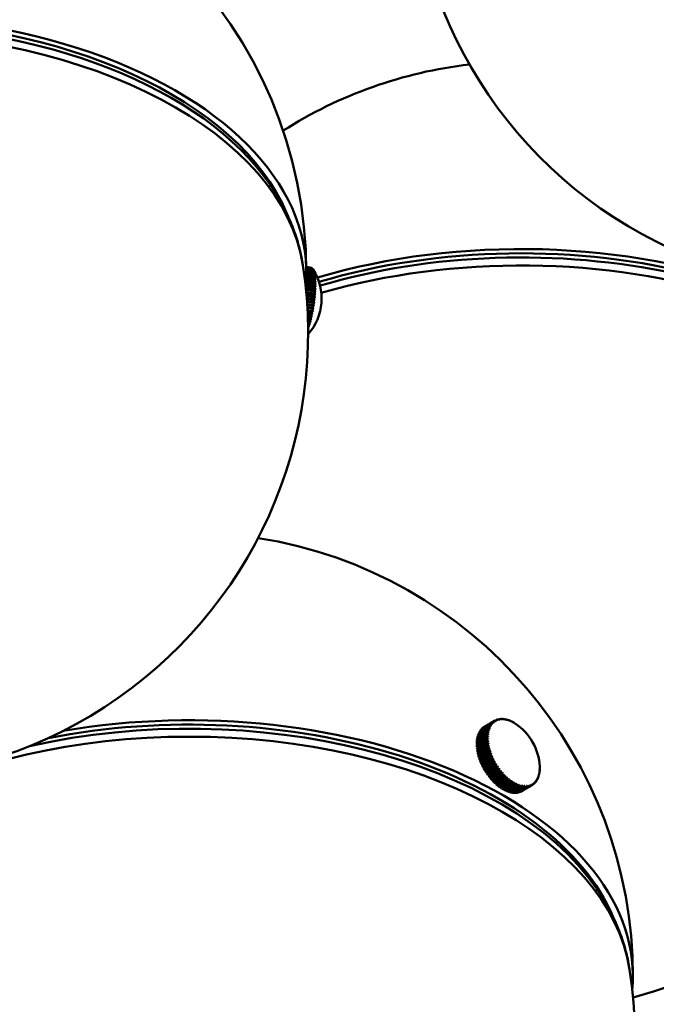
# Model space of a CAD drawing. Header units: millimetres. Extents: x 849 to 4035, y 828 to 3843.
# Tile 101 of 105: x 3826 to 3911, y 1469 to 1602. Entities that reach past the tile are written whole.
import ezdxf

# ---------------------------------------------------------------- set-up
doc = ezdxf.new("R2010")
doc.units = ezdxf.units.MM
doc.header["$LTSCALE"] = 15
doc.layers.add('Widoczne (ISO)', color=7, linetype='Continuous', lineweight=50)
doc.layers.add('Widoczne wąskie (ISO)', color=7, linetype='Continuous', lineweight=50)

msp = doc.modelspace()

# ---------------------------------------------------------------- linework, layer by layer
at = {"layer": 'Widoczne (ISO)'}
for p, q in [((3857.06, 1582.67), (3859.23, 1579.51)), ((3860.36, 1577.73), (3860.36, 1577.94)), ((3864.77, 1568.29), (3864.1, 1568.4)), ((3864.1, 1568.39), (3864.83, 1568.27)), ((3864.85, 1568.26), (3864.1, 1568.38)), ((3864.1, 1568.35), (3864.91, 1568.22)), ((3864.92, 1568.2), (3864.1, 1568.33)), ((3864.1, 1568.27), (3864.98, 1568.14)), ((3864.99, 1568.11), (3864.1, 1568.25)), ((3864.1, 1568.17), (3865.04, 1568.03)), ((3865.06, 1567.99), (3864.1, 1568.14)), ((3864.1, 1568.04), (3865.1, 1567.89)), ((3865.11, 1567.85), (3864.1, 1568)), ((3864.11, 1567.88), (3865.15, 1567.72)), ((3865.1, 1567.94), (3865.1, 1567.93)), ((3864.08, 1566.68), (3865.29, 1566.5)), ((3864.08, 1566.62), (3865.34, 1566.42)), ((3865.29, 1566.42), (3864.08, 1566.61)), ((3864.09, 1566.97), (3865.28, 1566.79)), ((3865.28, 1566.71), (3864.09, 1566.9)), ((3864.1, 1567.47), (3865.23, 1567.3)), ((3865.24, 1567.24), (3864.1, 1567.42)), ((3864.1, 1567.23), (3865.26, 1567.06)), ((3865.26, 1566.99), (3864.1, 1567.17)), ((3865.16, 1567.67), (3864.11, 1567.83)), ((3864.11, 1567.69), (3865.19, 1567.52)), ((3865.2, 1567.47), (3864.11, 1567.64)), ((3865.15, 1567.8), (3865.15, 1567.79)), ((3865.19, 1567.62), (3865.2, 1567.62)), ((3865.2, 1567.64), (3865.2, 1567.62)), ((3865.2, 1567.62), (3865.2, 1567.61)), ((3865.23, 1567.43), (3865.24, 1567.43)), ((3865.25, 1567.44), (3865.24, 1567.43)), ((3865.24, 1567.43), (3865.25, 1567.4)), ((3865.25, 1567.21), (3865.28, 1567.21)), ((3865.27, 1566.98), (3865.31, 1566.97)), ((3865.28, 1567.23), (3865.28, 1567.21)), ((3865.28, 1567.21), (3865.28, 1567.18)), ((3865.28, 1566.71), (3865.33, 1566.71)), ((3865.31, 1566.98), (3865.31, 1566.97)), ((3865.31, 1566.97), (3865.31, 1566.93)), ((3865.33, 1566.72), (3865.33, 1566.71)), ((3865.33, 1566.71), (3865.33, 1566.65)), ((3864.03, 1566), (3865.34, 1565.8)), ((3865.29, 1565.78), (3864.03, 1565.97)), ((3864.03, 1565.71), (3865.28, 1565.52)), ((3864.04, 1566.06), (3865.29, 1565.86)), ((3864.04, 1565.67), (3865.33, 1565.47)), ((3865.28, 1565.43), (3864.04, 1565.62)), ((3864.06, 1566.38), (3865.3, 1566.19)), ((3864.06, 1566.32), (3865.34, 1566.12)), ((3865.3, 1566.11), (3864.06, 1566.3)), ((3864.07, 1565.35), (3865.26, 1565.16)), ((3864.08, 1565.31), (3865.31, 1565.12)), ((3865.26, 1565.07), (3864.08, 1565.25)), ((3865.33, 1565.47), (3865.33, 1565.39)), ((3865.34, 1565.47), (3865.33, 1565.47)), ((3865.34, 1566.43), (3865.34, 1566.42)), ((3865.34, 1566.42), (3865.34, 1566.36)), ((3865.35, 1566.13), (3865.34, 1566.12)), ((3865.34, 1566.12), (3865.34, 1566.05)), ((3865.35, 1565.81), (3865.34, 1565.8)), ((3865.34, 1565.8), (3865.34, 1565.73)), ((3864.11, 1564.97), (3865.24, 1564.8)), ((3864.11, 1564.94), (3865.29, 1564.76)), ((3865.23, 1564.7), (3864.12, 1564.87)), ((3864.14, 1564.59), (3865.2, 1564.42)), ((3864.14, 1564.56), (3865.25, 1564.39)), ((3865.19, 1564.33), (3864.15, 1564.49)), ((3864.17, 1564.19), (3865.16, 1564.04)), ((3864.17, 1564.18), (3865.21, 1564.02)), ((3865.15, 1563.94), (3864.18, 1564.09)), ((3865.21, 1564.02), (3865.2, 1563.92)), ((3865.22, 1564.02), (3865.21, 1564.02)), ((3865.25, 1564.39), (3865.24, 1564.3)), ((3865.26, 1564.39), (3865.25, 1564.39)), ((3865.29, 1564.76), (3865.28, 1564.67)), ((3865.29, 1564.76), (3865.29, 1564.76)), ((3865.32, 1565.12), (3865.31, 1565.12)), ((3865.31, 1565.12), (3865.31, 1565.03)), ((3864.2, 1563.79), (3865.11, 1563.65)), ((3864.2, 1563.79), (3865.16, 1563.64)), ((3865.1, 1563.55), (3864.21, 1563.69)), ((3864.23, 1563.39), (3865.06, 1563.27)), ((3864.23, 1563.39), (3865.11, 1563.26)), ((3865.04, 1563.17), (3864.24, 1563.29)), ((3864.25, 1562.99), (3864.99, 1562.88)), ((3865.03, 1562.78), (3864.26, 1562.9)), ((3864.98, 1562.78), (3864.26, 1562.89)), ((3864.28, 1562.59), (3864.93, 1562.49)), ((3865.05, 1562.88), (3865.03, 1562.78)), ((3865.04, 1562.78), (3865.03, 1562.78)), ((3865.11, 1563.26), (3865.1, 1563.16)), ((3865.11, 1563.26), (3865.11, 1563.26)), ((3865.16, 1563.64), (3865.15, 1563.54)), ((3865.17, 1563.64), (3865.16, 1563.64)), ((3864.96, 1562.4), (3864.28, 1562.51)), ((3864.91, 1562.4), (3864.28, 1562.49)), ((3864.3, 1562.2), (3864.85, 1562.11)), ((3864.89, 1562.03), (3864.3, 1562.12)), ((3864.83, 1562.02), (3864.3, 1562.1)), ((3864.31, 1561.81), (3864.77, 1561.74)), ((3864.81, 1561.67), (3864.31, 1561.75)), ((3864.75, 1561.65), (3864.32, 1561.72)), ((3864.32, 1561.44), (3864.69, 1561.38)), ((3864.73, 1561.32), (3864.33, 1561.38)), ((3864.67, 1561.29), (3864.33, 1561.34)), ((3864.75, 1561.4), (3864.73, 1561.32)), ((3864.73, 1561.31), (3864.73, 1561.32)), ((3864.83, 1561.76), (3864.81, 1561.67)), ((3864.81, 1561.66), (3864.81, 1561.67)), ((3864.91, 1562.12), (3864.89, 1562.03)), ((3864.89, 1562.03), (3864.89, 1562.03)), ((3864.98, 1562.5), (3864.96, 1562.4)), ((3864.97, 1562.4), (3864.96, 1562.4)), ((3864.34, 1561.07), (3864.6, 1561.03)), ((3864.64, 1560.98), (3864.34, 1561.03)), ((3864.58, 1560.94), (3864.34, 1560.98)), ((3864.34, 1560.72), (3864.51, 1560.7)), ((3864.55, 1560.66), (3864.34, 1560.69)), ((3864.49, 1560.61), (3864.35, 1560.63)), ((3864.35, 1560.39), (3864.42, 1560.38)), ((3864.46, 1560.35), (3864.35, 1560.36)), ((3864.39, 1560.3), (3864.35, 1560.3)), ((3864.36, 1560.06), (3864.35, 1560.06)), ((3864.38, 1560.12), (3864.36, 1560.06)), ((3864.36, 1560.05), (3864.36, 1560.06)), ((3864.48, 1560.41), (3864.46, 1560.35)), ((3864.46, 1560.34), (3864.46, 1560.35)), ((3864.57, 1560.73), (3864.55, 1560.66)), ((3864.55, 1560.65), (3864.55, 1560.66)), ((3864.66, 1561.06), (3864.64, 1560.98)), ((3864.64, 1560.97), (3864.64, 1560.98)), ((3889.08, 1506.95), (3887.66, 1506.13)), ((3887.7, 1506.18), (3889.12, 1506.99)), ((3889.24, 1507.11), (3887.82, 1506.3)), ((3887.87, 1506.33), (3889.28, 1507.15)), ((3889.42, 1507.25), (3888, 1506.44)), ((3888.05, 1506.47), (3889.47, 1507.28)), ((3889.52, 1507.32), (3888.1, 1506.5)), ((3889.18, 1506.91), (3889.18, 1506.92)), ((3889.62, 1507.36), (3889.67, 1507.39)), ((3889.84, 1507.45), (3889.88, 1507.47)), ((3890.07, 1507.5), (3890.11, 1507.52)), ((3890.32, 1507.53), (3890.35, 1507.55)), ((3890.57, 1507.53), (3890.6, 1507.54)), ((3890.83, 1507.5), (3890.86, 1507.51)), ((3891.1, 1507.44), (3891.12, 1507.45)), ((3891.38, 1507.36), (3891.39, 1507.36)), ((3891.66, 1507.24), (3891.67, 1507.25)), ((3891.94, 1507.11), (3891.94, 1507.11)), ((3892.22, 1506.94), (3892.22, 1506.94)), ((3888.55, 1505.78), (3887.14, 1504.96)), ((3887.15, 1505.03), (3888.56, 1505.85)), ((3888.61, 1506.05), (3887.2, 1505.24)), ((3887.22, 1505.3), (3888.63, 1506.12)), ((3888.7, 1506.31), (3887.29, 1505.49)), ((3887.31, 1505.55), (3888.72, 1506.37)), ((3888.81, 1506.54), (3887.39, 1505.73)), ((3887.42, 1505.78), (3888.84, 1506.6)), ((3887.44, 1505.76), (3887.42, 1505.78)), ((3888.93, 1506.76), (3887.52, 1505.94)), ((3887.55, 1505.99), (3888.97, 1506.81)), ((3887.57, 1505.97), (3887.55, 1505.99)), ((3887.71, 1506.16), (3887.7, 1506.18)), ((3887.87, 1506.33), (3887.87, 1506.33)), ((3888.05, 1506.47), (3888.05, 1506.47)), ((3888.6, 1505.77), (3888.67, 1505.82)), ((3888.67, 1506.04), (3888.74, 1506.08)), ((3888.77, 1506.29), (3888.82, 1506.32)), ((3888.89, 1506.52), (3888.93, 1506.54)), ((3889.02, 1506.73), (3889.05, 1506.74)), ((3887.07, 1504.44), (3888.49, 1505.26)), ((3888.49, 1505.18), (3887.07, 1504.36)), ((3887.07, 1504.12), (3888.48, 1504.94)), ((3888.49, 1504.86), (3887.07, 1504.04)), ((3887.14, 1504.4), (3887.07, 1504.44)), ((3888.51, 1505.49), (3887.09, 1504.67)), ((3887.09, 1503.79), (3888.5, 1504.61)), ((3888.51, 1504.53), (3887.09, 1503.71)), ((3887.1, 1504.75), (3888.52, 1505.56)), ((3887.16, 1504.71), (3887.1, 1504.75)), ((3887.12, 1503.46), (3888.54, 1504.27)), ((3887.14, 1504.09), (3888.6, 1504.93)), ((3887.2, 1505), (3887.15, 1505.03)), ((3887.16, 1503.76), (3888.61, 1504.6)), ((3887.19, 1503.43), (3888.65, 1504.27)), ((3887.26, 1505.27), (3887.22, 1505.3)), ((3887.34, 1505.52), (3887.31, 1505.55)), ((3888.5, 1505.18), (3888.6, 1505.24)), ((3888.54, 1505.48), (3888.63, 1505.53)), ((3887.14, 1504.09), (3887.07, 1504.12)), ((3887.16, 1503.76), (3887.09, 1503.79)), ((3887.19, 1503.43), (3887.12, 1503.46)), ((3888.55, 1504.18), (3887.14, 1503.37)), ((3887.14, 1504.08), (3887.14, 1504.09)), ((3887.16, 1503.75), (3887.16, 1503.76)), ((3887.18, 1503.11), (3888.6, 1503.92)), ((3887.25, 1503.09), (3887.18, 1503.11)), ((3887.2, 1503.4), (3887.19, 1503.43)), ((3888.62, 1503.83), (3887.2, 1503.02)), ((3887.25, 1503.09), (3888.71, 1503.93)), ((3887.26, 1503.05), (3887.25, 1503.09)), ((3887.27, 1502.75), (3888.68, 1503.57)), ((3888.7, 1503.48), (3887.29, 1502.66)), ((3887.33, 1502.74), (3888.79, 1503.59)), ((3887.37, 1502.4), (3888.78, 1503.21)), ((3888.81, 1503.12), (3887.4, 1502.31)), ((3887.43, 1502.39), (3888.89, 1503.24)), ((3887.33, 1502.74), (3887.27, 1502.75)), ((3887.34, 1502.7), (3887.33, 1502.74)), ((3887.43, 1502.39), (3887.37, 1502.4)), ((3887.45, 1502.34), (3887.43, 1502.39)), ((3887.49, 1502.04), (3888.9, 1502.86)), ((3887.55, 1502.04), (3887.49, 1502.04)), ((3888.94, 1502.76), (3887.52, 1501.95)), ((3887.55, 1502.04), (3889.01, 1502.89)), ((3887.57, 1501.98), (3887.55, 1502.04)), ((3887.63, 1501.68), (3889.04, 1502.5)), ((3887.69, 1501.69), (3887.63, 1501.68)), ((3889.08, 1502.41), (3887.67, 1501.59)), ((3887.69, 1501.69), (3889.15, 1502.53)), ((3887.72, 1501.62), (3887.69, 1501.69)), ((3887.79, 1501.33), (3889.2, 1502.14)), ((3889.25, 1502.05), (3887.83, 1501.24)), ((3887.84, 1501.34), (3889.3, 1502.19)), ((3887.96, 1500.98), (3889.38, 1501.79)), ((3889.43, 1501.71), (3888.01, 1500.89)), ((3888.02, 1501), (3889.48, 1501.85)), ((3887.84, 1501.34), (3887.79, 1501.33)), ((3887.88, 1501.27), (3887.84, 1501.34)), ((3888.02, 1501), (3887.96, 1500.98)), ((3888.06, 1500.92), (3888.02, 1501)), ((3888.16, 1500.64), (3889.57, 1501.45)), ((3889.62, 1501.37), (3888.21, 1500.55)), ((3888.26, 1500.58), (3888.21, 1500.66)), ((3888.21, 1500.55), (3888.26, 1500.58)), ((3889.72, 1501.42), (3888.26, 1500.58)), ((3888.36, 1500.3), (3889.78, 1501.12)), ((3888.46, 1500.26), (3888.41, 1500.33)), ((3889.83, 1501.04), (3888.42, 1500.22)), ((3889.92, 1501.1), (3888.46, 1500.26)), ((3888.59, 1499.98), (3890, 1500.8)), ((3890.06, 1500.72), (3888.64, 1499.9)), ((3890.14, 1500.79), (3888.68, 1499.95)), ((3888.82, 1499.67), (3890.23, 1500.49)), ((3890.3, 1500.41), (3888.88, 1499.6)), ((3890.38, 1500.49), (3888.92, 1499.65)), ((3895.53, 1500.48), (3895.52, 1500.48)), ((3895.55, 1501.11), (3895.55, 1501.11)), ((3895.55, 1500.79), (3895.55, 1500.79)), ((3888.42, 1500.22), (3888.46, 1500.26)), ((3888.68, 1499.95), (3888.64, 1500.01)), ((3888.64, 1499.9), (3888.68, 1499.95)), ((3888.92, 1499.65), (3888.87, 1499.7)), ((3888.88, 1499.6), (3888.92, 1499.65)), ((3889.07, 1499.38), (3890.48, 1500.2)), ((3889.16, 1499.37), (3889.12, 1499.41)), ((3890.54, 1500.13), (3889.13, 1499.31)), ((3889.13, 1499.31), (3889.16, 1499.37)), ((3890.62, 1500.21), (3889.16, 1499.37)), ((3889.32, 1499.11), (3890.73, 1499.92)), ((3889.41, 1499.1), (3889.37, 1499.14)), ((3890.8, 1499.86), (3889.39, 1499.04)), ((3889.39, 1499.04), (3889.41, 1499.1)), ((3890.87, 1499.94), (3889.41, 1499.1)), ((3889.58, 1498.85), (3891, 1499.67)), ((3891.06, 1499.61), (3889.65, 1498.79)), ((3891.13, 1499.7), (3889.67, 1498.86)), ((3889.85, 1498.62), (3891.27, 1499.43)), ((3891.33, 1499.38), (3889.92, 1498.56)), ((3891.39, 1499.47), (3889.93, 1498.63)), ((3890.12, 1498.4), (3891.54, 1499.22)), ((3891.61, 1499.17), (3890.19, 1498.35)), ((3891.66, 1499.27), (3890.2, 1498.43)), ((3890.4, 1498.21), (3891.81, 1499.03)), ((3891.93, 1499.09), (3890.47, 1498.25)), ((3891.89, 1498.98), (3890.47, 1498.17)), ((3894.96, 1499.02), (3894.92, 1499)), ((3895.11, 1499.21), (3895.07, 1499.19)), ((3895.23, 1499.43), (3895.2, 1499.41)), ((3895.34, 1499.66), (3895.31, 1499.65)), ((3895.42, 1499.92), (3895.4, 1499.91)), ((3895.49, 1500.19), (3895.47, 1500.18)), ((3889.67, 1498.86), (3889.64, 1498.88)), ((3889.65, 1498.79), (3889.67, 1498.86)), ((3889.93, 1498.63), (3889.91, 1498.65)), ((3889.92, 1498.56), (3889.93, 1498.63)), ((3890.2, 1498.43), (3890.19, 1498.44)), ((3890.19, 1498.35), (3890.2, 1498.43)), ((3890.47, 1498.17), (3890.47, 1498.25)), ((3890.47, 1498.25), (3890.47, 1498.25)), ((3890.68, 1498.04), (3892.09, 1498.86)), ((3892.16, 1498.82), (3890.75, 1498.01)), ((3890.75, 1498.01), (3890.75, 1498.08)), ((3890.96, 1497.9), (3892.37, 1498.72)), ((3891.03, 1497.87), (3891.02, 1497.94)), ((3892.44, 1498.69), (3891.03, 1497.87)), ((3891.23, 1497.79), (3892.64, 1498.61)), ((3891.3, 1497.76), (3891.29, 1497.82)), ((3892.71, 1498.58), (3891.3, 1497.76)), ((3891.5, 1497.7), (3892.92, 1498.52)), ((3891.57, 1497.68), (3891.56, 1497.74)), ((3892.98, 1498.5), (3891.57, 1497.68)), ((3891.77, 1497.64), (3893.18, 1498.46)), ((3891.83, 1497.63), (3891.82, 1497.67)), ((3893.25, 1498.45), (3891.83, 1497.63)), ((3892.03, 1497.61), (3893.44, 1498.43)), ((3892.09, 1497.61), (3892.08, 1497.64)), ((3893.5, 1498.42), (3892.09, 1497.61)), ((3892.2, 1498.93), (3892.1, 1498.87)), ((3892.27, 1497.61), (3893.69, 1498.42)), ((3892.34, 1497.61), (3892.33, 1497.64)), ((3893.75, 1498.43), (3892.34, 1497.61)), ((3892.47, 1498.8), (3892.38, 1498.74)), ((3892.51, 1497.63), (3893.93, 1498.45)), ((3893.99, 1498.46), (3892.57, 1497.64)), ((3892.57, 1497.64), (3892.57, 1497.66)), ((3892.74, 1498.69), (3892.66, 1498.65)), ((3892.74, 1497.68), (3894.16, 1498.5)), ((3892.8, 1497.7), (3892.79, 1497.71)), ((3894.21, 1498.52), (3892.8, 1497.7)), ((3893, 1498.61), (3892.94, 1498.57)), ((3892.96, 1497.76), (3894.37, 1498.58)), ((3894.42, 1498.6), (3893.01, 1497.79)), ((3893.01, 1497.79), (3893.01, 1497.79)), ((3894.52, 1498.66), (3893.1, 1497.84)), ((3893.26, 1498.56), (3893.2, 1498.53)), ((3893.5, 1498.53), (3893.46, 1498.51)), ((3893.74, 1498.53), (3893.71, 1498.51)), ((3893.96, 1498.55), (3893.95, 1498.55)), ((3894.62, 1498.72), (3894.57, 1498.69)), ((3894.8, 1498.86), (3894.76, 1498.83)), ((3901.05, 1487.87), (3903.22, 1484.7)), ((3904.35, 1482.93), (3904.35, 1483.13))]:
    msp.add_line(p, q, dxfattribs=at)
for centre, radius, start, end in [((3938.18, 1625.42), 60, 171.2634, 8.7366), ((3804.36, 1567.68), 59.75, 0, 180), ((3893.03, 1536.31), 59.75, 96.6795, 122.4347), ((3804.36, 1559.52), 60, 171.2634, 8.7366), ((3858.93, 1564.14), 7.25, 318.44, 32.4645), ((3893.03, 1528.15), 60, 284.5601, 8.7366), ((3848.35, 1472.88), 59.75, 0, 81.0758), ((3888.31, 1500.84), 7.25, 2.4843, 57.2149), ((3848.35, 1464.71), 60, 171.2634, 8.7366)]:
    msp.add_arc(centre, radius, start, end, dxfattribs=at)
for centre, major_axis, ratio, start_param, end_param in [((3804.36, 1567.68), (59.75, 0), 0.57735, 6.229931, 9.478033), ((3804.36, 1567.68), (-58.75, 0), 0.57735, 3.3797, 6.045078), ((3893.03, 1536.31), (59.75, 0), 0.57735, 6.229931, 8.33079), ((3893.03, 1536.31), (58.75, 0), 0.57735, 0.238108, 2.052227), ((3864, 1563.35), (0.76, 4.94), 0.211325, 6.219442, 6.277982), ((3858.92, 1564.14), (-3.41, -6.4), 0.974759, 2.658804, 2.66021), ((3864, 1563.35), (0.76, 4.94), 0.211325, 6.140902, 6.199442), ((3858.92, 1564.15), (5.11, 5.15), 0.966105, 6.082269, 6.085188), ((3864, 1563.35), (0.76, 4.94), 0.211325, 6.062362, 6.120902), ((3858.92, 1564.15), (6.07, 3.97), 0.951493, 6.280955, 6.287018), ((3858.94, 1564.13), (6.07, 3.97), 0.951493, 6.271481, 6.287018), ((3864, 1563.35), (0.76, 4.94), 0.211325, 5.983823, 6.042362), ((3864.08, 1563.34), (0.75, 4.86), 0.211325, 6.042195, 6.052469), ((3858.92, 1564.15), (6.59, 3.03), 0.931016, 0.127942, 0.143479), ((3858.94, 1564.12), (6.59, 3.03), 0.931016, 0.127942, 0.143479), ((3864, 1563.35), (0.76, 4.94), 0.211325, 5.905283, 5.963822), ((3864.08, 1563.34), (0.75, 4.86), 0.211325, 5.963655, 5.98399), ((3858.92, 1564.16), (6.87, 2.31), 0.904798, 0.226173, 0.24171), ((3858.94, 1564.12), (6.87, 2.31), 0.904798, 0.226173, 0.24171), ((3864, 1563.35), (0.76, 4.94), 0.211325, 5.826743, 5.885282), ((3864.08, 1563.34), (0.75, 4.86), 0.211325, 5.885115, 5.90545), ((3858.92, 1564.16), (7.04, 1.75), 0.873002, 0.297305, 0.312842), ((3858.94, 1564.11), (7.04, 1.75), 0.873002, 0.297305, 0.312842), ((3864, 1563.35), (0.76, 4.94), 0.211325, 5.748203, 5.806743), ((3858.93, 1564.17), (7.13, 1.31), 0.835824, 0.35032, 0.365857), ((3864.08, 1563.34), (-0.75, -4.86), 0.211325, 2.664983, 2.685317), ((3858.94, 1564.11), (7.13, 1.31), 0.835824, 0.35032, 0.365857), ((3864, 1563.35), (0.76, 4.94), 0.211325, 5.669663, 5.728203), ((3858.93, 1564.17), (7.19, 0.96), 0.793493, 0.390821, 0.406359), ((3858.93, 1564.11), (7.19, 0.96), 0.793493, 0.390821, 0.406359), ((3864, 1563.35), (0.76, 4.94), 0.211325, 5.591124, 5.649663), ((3864.08, 1563.34), (-0.75, -4.86), 0.211325, 2.586443, 2.606778), ((3858.93, 1564.17), (7.22, 0.66), 0.746269, 0.422386, 0.437923), ((3858.93, 1564.11), (-7.22, -0.66), 0.746269, 3.563979, 3.579516), ((3864, 1563.35), (0.76, 4.94), 0.211325, 5.512584, 5.571123), ((3864.08, 1563.34), (-0.75, -4.86), 0.211325, 2.507903, 2.528238), ((3858.93, 1564.17), (7.24, 0.41), 0.694444, 0.447364, 0.462901), ((3858.93, 1564.1), (-7.24, -0.41), 0.694444, 3.588957, 3.604494), ((3864, 1563.35), (0.76, 4.94), 0.211325, 5.434044, 5.492583), ((3864.08, 1563.34), (-0.75, -4.86), 0.211325, 2.429363, 2.449698), ((3864.08, 1563.34), (-0.75, -4.86), 0.211325, 2.350824, 2.371158), ((3864, 1563.35), (0.76, 4.94), 0.211325, 5.119885, 5.178424), ((3864, 1563.35), (0.76, 4.94), 0.211325, 5.198424, 5.256964), ((3858.93, 1564.18), (7.24, -0.33), 0.44791, 0.506832, 0.522369), ((3858.93, 1564.09), (-7.24, 0.33), 0.44791, 3.648425, 3.663962), ((3858.93, 1564.18), (7.25, 0.19), 0.638338, 0.467345, 0.482882), ((3858.93, 1564.1), (-7.25, -0.19), 0.638338, 3.608937, 3.624474), ((3864, 1563.35), (0.76, 4.94), 0.211325, 5.355504, 5.414044), ((3864, 1563.35), (0.76, 4.94), 0.211325, 5.276964, 5.335504), ((3858.93, 1564.18), (7.25, -0.17), 0.51469, 0.496406, 0.511943), ((3858.93, 1564.1), (-7.25, 0.17), 0.51469, 3.637998, 3.653535), ((3858.93, 1564.18), (7.25, 0), 0.578297, 0.483431, 0.498968), ((3858.93, 1564.1), (-7.25, 0), 0.578297, 3.625024, 3.640561), ((3864.08, 1563.34), (-0.75, -4.86), 0.211325, 2.036664, 2.056999), ((3864.08, 1563.34), (-0.75, -4.86), 0.211325, 2.272284, 2.292618), ((3864.08, 1563.34), (-0.75, -4.86), 0.211325, 2.115204, 2.135539), ((3864.08, 1563.34), (-0.75, -4.86), 0.211325, 2.193744, 2.214079), ((3864, 1563.35), (0.76, 4.94), 0.211325, 4.805725, 4.864265), ((3858.92, 1564.09), (-7.2, 0.86), 0.15753, 3.671378, 3.686916), ((3864, 1563.35), (0.76, 4.94), 0.211325, 4.884265, 4.942805), ((3858.94, 1564.19), (7.2, -0.86), 0.15753, 0.529786, 0.545323), ((3858.93, 1564.09), (-7.21, 0.74), 0.232729, 3.668005, 3.683542), ((3864, 1563.35), (0.76, 4.94), 0.211325, 4.962805, 5.021345), ((3858.94, 1564.19), (7.21, -0.74), 0.232729, 0.526412, 0.541949), ((3864.08, 1563.34), (-0.75, -4.86), 0.211325, 1.722505, 1.74284), ((3858.93, 1564.09), (-7.22, 0.61), 0.306493, 3.663168, 3.678705), ((3864, 1563.35), (0.76, 4.94), 0.211325, 5.041345, 5.099884), ((3858.93, 1564.19), (7.22, -0.61), 0.306493, 0.521576, 0.537113), ((3864.08, 1563.34), (-0.75, -4.86), 0.211325, 1.801045, 1.821379), ((3858.93, 1564.18), (7.23, -0.47), 0.378368, 0.515122, 0.530659), ((3858.93, 1564.09), (-7.23, 0.47), 0.378368, 3.656714, 3.672252), ((3864.08, 1563.34), (-0.75, -4.86), 0.211325, 1.879585, 1.899919), ((3864.08, 1563.34), (-0.75, -4.86), 0.211325, 1.958125, 1.978459), ((3864, 1563.35), (0.76, 4.94), 0.211325, 4.570106, 4.628645), ((3858.92, 1564.09), (-7.15, 1.22), 0.072013, 2.594098, 2.609635), ((3864, 1563.35), (0.76, 4.94), 0.211325, 4.648646, 4.707185), ((3858.94, 1564.19), (7.15, -1.22), 0.072013, 5.735691, 5.751228), ((3858.92, 1564.09), (-7.17, 1.1), 0.004688, 3.674111, 3.689648), ((3864.08, 1563.34), (-0.75, -4.86), 0.211325, 1.486886, 1.50722), ((3864, 1563.35), (0.76, 4.94), 0.211325, 4.727186, 4.785725), ((3858.94, 1564.19), (7.17, -1.1), 0.004688, 0.532518, 0.548055), ((3858.92, 1564.09), (-7.18, 0.98), 0.08136, 3.673394, 3.688931), ((3864.08, 1563.34), (-0.75, -4.86), 0.211325, 1.565426, 1.58576), ((3858.94, 1564.19), (7.18, -0.98), 0.08136, 0.531801, 0.547338), ((3864.08, 1563.34), (-0.75, -4.86), 0.211325, 1.643965, 1.6643), ((3864, 1563.35), (0.76, 4.94), 0.211325, 4.255947, 4.314486), ((3858.92, 1564.09), (-7.04, 1.72), 0.369705, 2.610052, 2.625589), ((3864, 1563.35), (0.76, 4.94), 0.211325, 4.334487, 4.393026), ((3858.94, 1564.18), (7.04, -1.72), 0.369705, 5.751645, 5.767182), ((3864.08, 1563.34), (-0.75, -4.86), 0.211325, 1.172726, 1.193061), ((3858.92, 1564.09), (-7.07, 1.59), 0.297576, 2.603806, 2.619343), ((3864, 1563.35), (0.76, 4.94), 0.211325, 4.413026, 4.471566), ((3858.94, 1564.18), (7.07, -1.59), 0.297576, 5.745399, 5.760936), ((3864.08, 1563.34), (-0.75, -4.86), 0.211325, 1.251266, 1.271601), ((3858.92, 1564.09), (-7.1, 1.46), 0.223612, 2.599156, 2.614693), ((3864, 1563.35), (0.76, 4.94), 0.211325, 4.491566, 4.550106), ((3858.94, 1564.19), (7.1, -1.46), 0.223612, 5.740748, 5.756285), ((3864.08, 1563.34), (-0.75, -4.86), 0.211325, 1.329806, 1.350141), ((3858.92, 1564.09), (-7.12, 1.34), 0.148269, 2.595952, 2.611489), ((3858.94, 1564.19), (7.12, -1.34), 0.148269, 5.737545, 5.753082), ((3864.08, 1563.34), (-0.75, -4.86), 0.211325, 1.408346, 1.42868), ((3864, 1563.35), (0.76, 4.94), 0.211325, 4.047722, 4.078867), ((3858.94, 1564.18), (6.86, -2.35), 0.631209, 5.805965, 5.813685), ((3858.92, 1564.1), (-6.86, 2.35), 0.631209, 2.670141, 2.672093), ((3864.08, 1563.34), (-0.75, -4.86), 0.211325, 0.858567, 0.878902), ((3858.92, 1564.1), (-6.92, 2.17), 0.570711, 2.640886, 2.656423), ((3864, 1563.35), (0.76, 4.94), 0.211325, 4.098867, 4.157407), ((3858.94, 1564.18), (6.92, -2.17), 0.570711, 5.782479, 5.798016), ((3864.08, 1563.34), (-0.75, -4.86), 0.211325, 0.937107, 0.957441), ((3858.92, 1564.1), (-6.97, 2.01), 0.506695, 2.628249, 2.643786), ((3864, 1563.35), (0.76, 4.94), 0.211325, 4.177407, 4.235946), ((3858.94, 1564.18), (6.97, -2.01), 0.506695, 5.769842, 5.785379), ((3864.08, 1563.34), (-0.75, -4.86), 0.211325, 1.015647, 1.035981), ((3858.92, 1564.09), (-7.01, 1.86), 0.439555, 2.618103, 2.63364), ((3858.94, 1564.18), (7.01, -1.86), 0.439555, 5.759696, 5.775233), ((3864.08, 1563.34), (-0.75, -4.86), 0.211325, 1.094187, 1.114521), ((3848.35, 1472.88), (59.75, 0), 0.57735, 6.229931, 8.141814), ((3848.35, 1472.88), (58.75, 0), 0.57735, 0.238108, 1.900105), ((3892.02, 1502.99), (-2.5, 4.33), 0.57735, 0.197919, 0.256458), ((3888.29, 1500.82), (-5.41, 4.83), 0.802122, 5.199546, 5.215083), ((3892.02, 1502.99), (-2.5, 4.33), 0.57735, 0.119379, 0.177918), ((3888.33, 1500.86), (5.41, -4.83), 0.802122, 2.057953, 2.07349), ((3892.07, 1503.02), (-2.46, 4.26), 0.57735, 0.177751, 0.198086), ((3888.28, 1500.82), (-4.73, 5.49), 0.811617, 5.304672, 5.32021), ((3892.02, 1502.99), (-2.5, 4.33), 0.57735, 0.040839, 0.099378), ((3888.33, 1500.86), (4.73, -5.49), 0.811617, 2.16308, 2.178617), ((3892.07, 1503.02), (-2.46, 4.26), 0.57735, 0.099211, 0.119546), ((3888.28, 1500.83), (-3.95, 6.08), 0.816108, 5.414262, 5.429799), ((3892.02, 1502.99), (-2.5, 4.33), 0.57735, 6.245484, 6.304024), ((3888.33, 1500.86), (3.95, -6.08), 0.816108, 2.272669, 2.288206), ((3892.07, 1503.02), (-2.46, 4.26), 0.57735, 0.020671, 0.041006), ((3888.28, 1500.83), (-3.1, 6.56), 0.815568, 5.525172, 5.540709), ((3892.02, 1502.99), (-2.5, 4.33), 0.57735, 6.166945, 6.225484), ((3888.33, 1500.85), (3.1, -6.56), 0.815568, 2.383579, 2.399116), ((3892.07, 1503.02), (-2.46, 4.26), 0.57735, 6.225317, 6.245651), ((3888.28, 1500.83), (-2.19, 6.91), 0.809999, 5.634051, 5.649588), ((3892.02, 1502.99), (-2.5, 4.33), 0.57735, 6.088405, 6.146944), ((3888.33, 1500.85), (2.19, -6.91), 0.809999, 2.492458, 2.507995), ((3892.07, 1503.02), (-2.46, 4.26), 0.57735, 6.146777, 6.167112), ((3888.28, 1500.84), (-1.29, 7.13), 0.799436, 5.737867, 5.753404), ((3892.02, 1502.99), (-2.5, 4.33), 0.57735, 6.009865, 6.068404), ((3888.34, 1500.85), (1.29, -7.13), 0.799436, 2.596274, 2.611811), ((3892.07, 1503.02), (-2.46, 4.26), 0.57735, 6.068237, 6.088572), ((3888.28, 1500.84), (-0.41, 7.24), 0.783945, 5.834319, 5.849857), ((3888.34, 1500.84), (0.41, -7.24), 0.783945, 2.692727, 2.708264), ((3892.02, 1502.99), (-2.5, 4.33), 0.57735, 5.931325, 5.989865), ((3892.07, 1503.02), (-2.46, 4.26), 0.57735, 5.989698, 6.010032), ((3888.27, 1500.84), (0.41, 7.24), 0.76362, 5.922009, 5.937546), ((3888.34, 1500.84), (0.41, 7.24), 0.76362, 5.922009, 5.937546), ((3892.02, 1502.99), (-2.5, 4.33), 0.57735, 5.852785, 5.911325), ((3892.07, 1503.02), (-2.46, 4.26), 0.57735, 5.911158, 5.931492), ((3888.27, 1500.85), (1.16, 7.16), 0.738587, 6.000375, 6.015912), ((3888.34, 1500.84), (1.16, 7.16), 0.738587, 6.000375, 6.015912), ((3892.02, 1502.99), (2.5, -4.33), 0.57735, 2.632653, 2.691192), ((3892.07, 1503.02), (-2.46, 4.26), 0.57735, 5.832618, 5.852952), ((3888.27, 1500.85), (1.84, 7.01), 0.709001, 6.0695, 6.085037), ((3888.34, 1500.83), (1.84, 7.01), 0.709001, 6.0695, 6.085037), ((3892.02, 1502.99), (2.5, -4.33), 0.57735, 2.554113, 2.612652), ((3892.07, 1503.02), (-2.46, 4.26), 0.57735, 5.754078, 5.774413), ((3888.27, 1500.85), (2.44, 6.83), 0.675043, 6.12988, 6.145417), ((3888.34, 1500.83), (2.44, 6.83), 0.675043, 6.12988, 6.145417), ((3892.02, 1502.99), (2.5, -4.33), 0.57735, 2.475573, 2.534113), ((3892.07, 1503.02), (-2.46, 4.26), 0.57735, 5.675538, 5.695873), ((3888.27, 1500.86), (2.98, 6.61), 0.636924, 6.182229, 6.197766), ((3892.07, 1503.02), (-2.46, 4.26), 0.57735, 5.596998, 5.617333), ((3888.34, 1500.83), (2.98, 6.61), 0.636924, 6.182229, 6.197766), ((3892.02, 1502.99), (2.5, -4.33), 0.57735, 2.397033, 2.455573), ((3888.27, 1500.86), (3.45, 6.37), 0.594878, 6.227335, 6.242873), ((3892.07, 1503.02), (-2.46, 4.26), 0.57735, 5.518459, 5.538793), ((3888.34, 1500.82), (3.45, 6.37), 0.594878, 6.227335, 6.242873), ((3892.02, 1502.99), (2.5, -4.33), 0.57735, 2.318494, 2.377033), ((3888.27, 1500.86), (3.88, 6.13), 0.549164, 6.265977, 6.281514), ((3892.07, 1503.02), (-2.46, 4.26), 0.57735, 5.439919, 5.460253), ((3888.34, 1500.82), (3.88, 6.13), 0.549164, 6.265977, 6.281514), ((3890.6, 1502.17), (-2.5, 4.33), 0.57735, 0.354998, 0.413538), ((3890.6, 1502.17), (-2.5, 4.33), 0.57735, 0.276458, 0.334998), ((3890.6, 1502.17), (-2.5, 4.33), 0.57735, 0.197919, 0.256458), ((3890.6, 1502.17), (-2.5, 4.33), 0.57735, 0.119379, 0.177918), ((3890.6, 1502.17), (-2.5, 4.33), 0.57735, 0.040839, 0.099378), ((3890.6, 1502.17), (-2.5, 4.33), 0.57735, 0, 0.020839), ((3892.02, 1502.99), (-2.5, 4.33), 0.57735, 0.590618, 0.649157), ((3888.3, 1500.81), (-7.11, 1.43), 0.682692, 4.798059, 4.813596), ((3892.02, 1502.99), (-2.5, 4.33), 0.57735, 0.512078, 0.570617), ((3888.31, 1500.88), (7.11, -1.43), 0.682692, 1.656466, 1.672004), ((3888.3, 1500.81), (-6.95, 2.05), 0.715728, 4.860261, 4.875799), ((3892.02, 1502.99), (-2.5, 4.33), 0.57735, 0.433538, 0.492077), ((3888.32, 1500.88), (6.95, -2.05), 0.715728, 1.718669, 1.734206), ((3892.07, 1503.02), (2.46, -4.26), 0.57735, 3.712043, 3.732377), ((3888.29, 1500.81), (-6.72, 2.72), 0.744351, 4.931339, 4.946877), ((3892.02, 1502.99), (-2.5, 4.33), 0.57735, 0.354998, 0.413538), ((3888.32, 1500.87), (6.72, -2.72), 0.744351, 1.789747, 1.805284), ((3892.07, 1503.02), (2.46, -4.26), 0.57735, 3.633503, 3.653838), ((3888.29, 1500.81), (-6.4, 3.41), 0.768385, 5.011719, 5.027256), ((3892.07, 1503.02), (2.46, -4.26), 0.57735, 3.554963, 3.575298), ((3892.02, 1502.99), (-2.5, 4.33), 0.57735, 0.276458, 0.334998), ((3888.32, 1500.87), (6.4, -3.41), 0.768385, 1.870126, 1.885663), ((3892.07, 1503.02), (-2.46, 4.26), 0.57735, 0.334831, 0.355165), ((3888.29, 1500.82), (-5.96, 4.13), 0.787682, 5.101363, 5.1169), ((3888.32, 1500.87), (5.96, -4.13), 0.787682, 1.95977, 1.975308), ((3892.07, 1503.02), (-2.46, 4.26), 0.57735, 0.256291, 0.276625), ((3890.6, 1502.17), (-2.5, 4.33), 0.57735, 0.669157, 0.727697), ((3890.6, 1502.17), (-2.5, 4.33), 0.57735, 0.747697, 0.806237), ((3890.6, 1502.17), (-2.5, 4.33), 0.57735, 0.590618, 0.649157), ((3890.6, 1502.17), (-2.5, 4.33), 0.57735, 0.512078, 0.570617), ((3890.6, 1502.17), (-2.5, 4.33), 0.57735, 0.433538, 0.492077), ((3892.02, 1502.99), (-2.5, 4.33), 0.57735, 0.747697, 0.806237), ((3888.31, 1500.88), (7.25, 0.19), 0.559274, 1.515898, 1.531435), ((3892.02, 1502.99), (-2.5, 4.33), 0.57735, 0.669157, 0.727697), ((3888.31, 1500.88), (7.24, -0.31), 0.604223, 1.555865, 1.571402), ((3888.3, 1500.8), (-7.24, 0.31), 0.604223, 4.697457, 4.712994), ((3888.31, 1500.8), (-7.25, -0.19), 0.559274, 4.65749, 4.673028), ((3892.02, 1502.99), (-2.5, 4.33), 0.57735, 0.826237, 0.884777), ((3888.3, 1500.88), (7.22, 0.65), 0.510876, 1.481827, 1.497364), ((3888.3, 1500.8), (-7.2, 0.85), 0.645448, 4.744052, 4.759589), ((3888.31, 1500.8), (-7.22, -0.65), 0.510876, 4.623419, 4.638957), ((3892.02, 1502.99), (-2.5, 4.33), 0.57735, 0.904777, 0.963316), ((3888.31, 1500.88), (7.2, -0.85), 0.645448, 1.602459, 1.617996), ((3888.3, 1500.89), (7.17, 1.08), 0.459329, 1.453001, 1.468538), ((3892.07, 1503.02), (2.46, -4.26), 0.57735, 3.869122, 3.889457), ((3892.07, 1503.02), (2.46, -4.26), 0.57735, 3.947662, 3.967997), ((3892.07, 1503.02), (2.46, -4.26), 0.57735, 4.026202, 4.046537), ((3892.07, 1503.02), (2.46, -4.26), 0.57735, 3.790583, 3.810917), ((3892.07, 1503.02), (2.46, -4.26), 0.57735, 4.104742, 4.125076), ((3890.6, 1502.17), (-2.5, 4.33), 0.57735, 0.826237, 0.884777), ((3890.6, 1502.17), (-2.5, 4.33), 0.57735, 0.904777, 0.963316), ((3890.6, 1502.17), (-2.5, 4.33), 0.57735, 0.983317, 1.041856), ((3890.6, 1502.17), (-2.5, 4.33), 0.57735, 1.061856, 1.120396), ((3888.31, 1500.8), (-7.17, -1.08), 0.459329, 4.594594, 4.610131), ((3892.02, 1502.99), (-2.5, 4.33), 0.57735, 0.983317, 1.041856), ((3888.3, 1500.89), (7.1, 1.48), 0.40495, 1.428859, 1.444397), ((3888.32, 1500.8), (-7.1, -1.48), 0.40495, 4.570452, 4.585989), ((3892.02, 1502.99), (-2.5, 4.33), 0.57735, 1.061856, 1.120396), ((3888.29, 1500.89), (7.01, 1.85), 0.348074, 1.40893, 1.424467), ((3888.32, 1500.8), (-7.01, -1.85), 0.348074, 4.550523, 4.56606), ((3892.02, 1502.99), (-2.5, 4.33), 0.57735, 1.140396, 1.198936), ((3892.07, 1503.02), (2.46, -4.26), 0.57735, 4.183282, 4.203616), ((3888.29, 1500.89), (6.91, 2.2), 0.289052, 1.392825, 1.408362), ((3892.07, 1503.02), (2.46, -4.26), 0.57735, 4.261822, 4.282156), ((3888.32, 1500.8), (-6.91, -2.2), 0.289052, 4.534418, 4.549955), ((3892.02, 1502.99), (-2.5, 4.33), 0.57735, 1.218936, 1.277476), ((3892.07, 1503.02), (2.46, -4.26), 0.57735, 4.340361, 4.360696), ((3890.6, 1502.17), (-2.5, 4.33), 0.57735, 1.140396, 1.198936), ((3890.6, 1502.17), (-2.5, 4.33), 0.57735, 1.218936, 1.277476), ((3890.6, 1502.17), (-2.5, 4.33), 0.57735, 1.297476, 1.356015), ((3888.29, 1500.89), (6.79, 2.53), 0.228248, 1.380235, 1.395772), ((3888.32, 1500.8), (-6.79, -2.53), 0.228248, 4.521827, 4.537365), ((3892.02, 1502.99), (-2.5, 4.33), 0.57735, 1.297476, 1.356015), ((3892.07, 1503.02), (2.46, -4.26), 0.57735, 4.418901, 4.439236), ((3888.29, 1500.89), (6.67, 2.85), 0.166037, 1.370919, 1.386456), ((3888.33, 1500.8), (-6.67, -2.85), 0.166037, 4.512511, 4.528049), ((3892.02, 1502.99), (-2.5, 4.33), 0.57735, 1.376016, 1.434555), ((3892.07, 1503.02), (2.46, -4.26), 0.57735, 4.497441, 4.517776), ((3888.28, 1500.89), (6.53, 3.16), 0.102802, 1.364702, 1.380239), ((3888.33, 1500.8), (-6.53, -3.16), 0.102802, 4.506294, 4.521831), ((3892.02, 1502.99), (-2.5, 4.33), 0.57735, 1.454556, 1.513095), ((3892.07, 1503.02), (2.46, -4.26), 0.57735, 4.575981, 4.596315), ((3888.28, 1500.89), (6.38, 3.45), 0.038933, 1.361467, 1.377004), ((3888.33, 1500.8), (-6.38, -3.45), 0.038933, 4.50306, 4.518597), ((3892.02, 1502.99), (-2.5, 4.33), 0.57735, 1.533095, 1.591635), ((3892.07, 1503.02), (2.46, -4.26), 0.57735, 4.654521, 4.674855), ((3890.6, 1502.17), (-2.5, 4.33), 0.57735, 1.376016, 1.434555), ((3890.6, 1502.17), (-2.5, 4.33), 0.57735, 1.454556, 1.513095), ((3890.6, 1502.17), (-2.5, 4.33), 0.57735, 1.533095, 1.591635), ((3890.6, 1502.17), (-2.5, 4.33), 0.57735, 1.611635, 1.670175), ((3888.28, 1500.88), (6.21, 3.74), 0.025176, 4.906494, 4.922031), ((3888.33, 1500.8), (-6.21, -3.74), 0.025176, 1.764901, 1.780438), ((3892.02, 1502.99), (-2.5, 4.33), 0.57735, 1.611635, 1.670175), ((3892.07, 1503.02), (2.46, -4.26), 0.57735, 4.73306, 4.753395), ((3888.28, 1500.88), (6.04, 4.01), 0.089129, 4.90389, 4.919427), ((3888.33, 1500.8), (-6.04, -4.01), 0.089129, 1.762297, 1.777834), ((3892.02, 1502.99), (-2.5, 4.33), 0.57735, 1.690175, 1.748715), ((3892.07, 1503.02), (2.46, -4.26), 0.57735, 4.8116, 4.831935), ((3888.28, 1500.88), (5.85, 4.29), 0.152533, 4.89832, 4.913858), ((3888.34, 1500.8), (-5.85, -4.29), 0.152533, 1.756728, 1.772265), ((3892.02, 1502.99), (-2.5, 4.33), 0.57735, 1.768715, 1.827254), ((3892.07, 1503.02), (2.46, -4.26), 0.57735, 4.89014, 4.910475), ((3888.28, 1500.88), (5.64, 4.56), 0.214997, 4.889683, 4.90522), ((3888.34, 1500.8), (-5.64, -4.56), 0.214997, 1.74809, 1.763627), ((3892.02, 1502.99), (-2.5, 4.33), 0.57735, 1.847255, 1.905794), ((3892.07, 1503.02), (2.46, -4.26), 0.57735, 4.96868, 4.989014), ((3888.27, 1500.88), (5.41, 4.82), 0.276135, 4.877813, 4.89335), ((3892.07, 1503.02), (2.46, -4.26), 0.57735, 5.04722, 5.067554), ((3892.02, 1502.99), (2.5, -4.33), 0.57735, 0.590618, 0.649157), ((3892.07, 1503.02), (-2.46, 4.26), 0.57735, 3.790583, 3.810917), ((3888.3, 1500.8), (7.2, -0.85), 0.645448, 0.096021, 0.111558), ((3892.02, 1502.99), (2.5, -4.33), 0.57735, 0.669157, 0.727697), ((3888.31, 1500.88), (7.2, -0.85), 0.645448, 0.096021, 0.111558), ((3892.07, 1503.02), (-2.46, 4.26), 0.57735, 3.869122, 3.889457), ((3888.3, 1500.8), (7.24, -0.31), 0.604223, 0.049426, 0.064963), ((3892.07, 1503.02), (-2.46, 4.26), 0.57735, 3.947662, 3.967997), ((3888.31, 1500.88), (7.25, 0.19), 0.559274, 0.009459, 0.024997), ((3892.02, 1502.99), (2.5, -4.33), 0.57735, 0.826237, 0.836738), ((3888.31, 1500.8), (7.25, 0.19), 0.559274, 0.009459, 0.024997), ((3892.02, 1502.99), (2.5, -4.33), 0.57735, 0.747697, 0.806237), ((3888.31, 1500.88), (7.24, -0.31), 0.604223, 0.049426, 0.064963), ((3890.6, 1502.17), (-2.5, 4.33), 0.57735, 1.690175, 1.748715), ((3890.6, 1502.17), (-2.5, 4.33), 0.57735, 1.768715, 1.827254), ((3890.6, 1502.17), (-2.5, 4.33), 0.57735, 1.847255, 1.905794), ((3890.6, 1502.17), (-2.5, 4.33), 0.57735, 1.925794, 1.984334), ((3890.6, 1502.17), (-2.5, 4.33), 0.57735, 2.004334, 2.062874), ((3888.34, 1500.81), (-5.41, -4.82), 0.276135, 1.73622, 1.751758), ((3892.02, 1502.99), (-2.5, 4.33), 0.57735, 1.925794, 1.984334), ((3888.27, 1500.88), (5.16, 5.09), 0.33557, 4.862486, 4.878024), ((3888.34, 1500.81), (-5.16, -5.09), 0.33557, 1.720894, 1.736431), ((3892.02, 1502.99), (-2.5, 4.33), 0.57735, 2.004334, 2.062874), ((3892.07, 1503.02), (2.46, -4.26), 0.57735, 5.12576, 5.146094), ((3888.27, 1500.87), (4.89, 5.35), 0.392937, 4.843408, 4.858945), ((3888.34, 1500.81), (-4.89, -5.35), 0.392937, 1.701815, 1.717353), ((3892.02, 1502.99), (-2.5, 4.33), 0.57735, 2.082874, 2.141414), ((3892.07, 1503.02), (2.46, -4.26), 0.57735, 5.204299, 5.224634), ((3888.27, 1500.87), (4.59, 5.61), 0.447881, 4.820207, 4.835745), ((3892.07, 1503.02), (2.46, -4.26), 0.57735, 5.282839, 5.303174), ((3888.34, 1500.81), (-4.59, -5.61), 0.447881, 1.678615, 1.694152), ((3892.02, 1502.99), (-2.5, 4.33), 0.57735, 2.161414, 2.219953), ((3888.27, 1500.87), (4.25, 5.87), 0.500064, 4.792432, 4.807969), ((3892.07, 1503.02), (2.46, -4.26), 0.57735, 5.361379, 5.381713), ((3888.34, 1500.82), (-4.25, -5.87), 0.500064, 1.650839, 1.666376), ((3892.02, 1502.99), (-2.5, 4.33), 0.57735, 2.239954, 2.298493), ((3888.27, 1500.86), (3.88, 6.13), 0.549164, 4.759539, 4.775076), ((3892.07, 1503.02), (2.46, -4.26), 0.57735, 5.439919, 5.460253), ((3888.34, 1500.82), (-3.88, -6.13), 0.549164, 1.617946, 1.633483), ((3892.02, 1502.99), (-2.5, 4.33), 0.57735, 2.318494, 2.377033), ((3888.27, 1500.86), (3.45, 6.37), 0.594878, 4.720897, 4.736434), ((3892.07, 1503.02), (2.46, -4.26), 0.57735, 5.518459, 5.538793), ((3892.07, 1503.02), (2.46, -4.26), 0.57735, 0.099211, 0.119546), ((3892.02, 1502.99), (2.5, -4.33), 0.57735, 0.119379, 0.177918), ((3888.33, 1500.86), (4.73, -5.49), 0.811617, 0.656641, 0.672179), ((3888.29, 1500.82), (-5.41, 4.83), 0.802122, 3.693108, 3.708645), ((3892.07, 1503.02), (2.46, -4.26), 0.57735, 0.177751, 0.198086), ((3892.02, 1502.99), (2.5, -4.33), 0.57735, 0.197919, 0.256458), ((3888.33, 1500.86), (5.41, -4.83), 0.802122, 0.551515, 0.567052), ((3888.29, 1500.82), (-5.96, 4.13), 0.787682, 3.594925, 3.610462), ((3892.07, 1503.02), (2.46, -4.26), 0.57735, 0.256291, 0.276625), ((3892.02, 1502.99), (2.5, -4.33), 0.57735, 0.276458, 0.334998), ((3888.32, 1500.87), (5.96, -4.13), 0.787682, 0.453332, 0.468869), ((3892.07, 1503.02), (2.46, -4.26), 0.57735, 0.334831, 0.355165), ((3888.29, 1500.81), (6.4, -3.41), 0.768385, 0.363688, 0.379225), ((3892.02, 1502.99), (2.5, -4.33), 0.57735, 0.354998, 0.413538), ((3888.32, 1500.87), (6.4, -3.41), 0.768385, 0.363688, 0.379225), ((3892.07, 1503.02), (-2.46, 4.26), 0.57735, 3.554963, 3.575298), ((3888.29, 1500.81), (6.72, -2.72), 0.744351, 0.283309, 0.298846), ((3892.02, 1502.99), (2.5, -4.33), 0.57735, 0.433538, 0.492077), ((3888.32, 1500.87), (6.72, -2.72), 0.744351, 0.283309, 0.298846), ((3892.07, 1503.02), (-2.46, 4.26), 0.57735, 3.633503, 3.653838), ((3888.3, 1500.81), (6.95, -2.05), 0.715728, 0.212231, 0.227768), ((3892.02, 1502.99), (2.5, -4.33), 0.57735, 0.512078, 0.570617), ((3888.32, 1500.88), (6.95, -2.05), 0.715728, 0.212231, 0.227768), ((3892.07, 1503.02), (-2.46, 4.26), 0.57735, 3.712043, 3.732377), ((3888.3, 1500.81), (7.11, -1.43), 0.682692, 0.150028, 0.165565), ((3888.31, 1500.88), (7.11, -1.43), 0.682692, 0.150028, 0.165565), ((3890.6, 1502.17), (-2.5, 4.33), 0.57735, 2.082874, 2.141414), ((3890.6, 1502.17), (-2.5, 4.33), 0.57735, 2.161414, 2.219953), ((3890.6, 1502.17), (-2.5, 4.33), 0.57735, 2.239954, 2.298493), ((3890.6, 1502.17), (-2.5, 4.33), 0.57735, 2.318494, 2.377033), ((3890.6, 1502.17), (-2.5, 4.33), 0.57735, 2.397033, 2.455573), ((3890.6, 1502.17), (-2.5, 4.33), 0.57735, 2.475573, 2.534113), ((3890.6, 1502.17), (-2.5, 4.33), 0.57735, 2.554113, 2.612652), ((3890.6, 1502.17), (-2.5, 4.33), 0.57735, 2.632653, 2.691192), ((3890.6, 1502.17), (2.5, -4.33), 0.57735, 5.852785, 5.911325), ((3888.34, 1500.82), (-3.45, -6.37), 0.594878, 1.579304, 1.594842), ((3892.02, 1502.99), (-2.5, 4.33), 0.57735, 2.397033, 2.455573), ((3890.6, 1502.17), (2.5, -4.33), 0.57735, 6.009865, 6.068404), ((3888.27, 1500.86), (2.98, 6.61), 0.636924, 4.67579, 4.691328), ((3892.07, 1503.02), (2.46, -4.26), 0.57735, 5.596998, 5.617333), ((3888.34, 1500.83), (-2.98, -6.61), 0.636924, 1.534198, 1.549735), ((3892.02, 1502.99), (-2.5, 4.33), 0.57735, 2.475573, 2.534113), ((3890.6, 1502.17), (2.5, -4.33), 0.57735, 6.088405, 6.146944), ((3888.27, 1500.85), (2.44, 6.83), 0.675043, 4.623442, 4.638979), ((3892.07, 1503.02), (2.46, -4.26), 0.57735, 5.675538, 5.695873), ((3888.34, 1500.83), (-2.44, -6.83), 0.675043, 1.481849, 1.497386), ((3892.02, 1502.99), (-2.5, 4.33), 0.57735, 2.554113, 2.612652), ((3890.6, 1502.17), (2.5, -4.33), 0.57735, 6.166945, 6.225484), ((3888.27, 1500.85), (1.84, 7.01), 0.709001, 4.563062, 4.578599), ((3892.07, 1503.02), (2.46, -4.26), 0.57735, 5.754078, 5.774413), ((3888.34, 1500.83), (-1.84, -7.01), 0.709001, 1.421469, 1.437006), ((3892.02, 1502.99), (-2.5, 4.33), 0.57735, 2.632653, 2.691192), ((3890.6, 1502.17), (2.5, -4.33), 0.57735, 6.245484, 6.283185), ((3888.27, 1500.85), (1.16, 7.16), 0.738587, 4.493937, 4.509474), ((3892.07, 1503.02), (2.46, -4.26), 0.57735, 5.832618, 5.852952), ((3888.34, 1500.84), (-1.16, -7.16), 0.738587, 1.352344, 1.367881), ((3892.02, 1502.99), (2.5, -4.33), 0.57735, 5.852785, 5.911325), ((3888.27, 1500.84), (0.41, 7.24), 0.76362, 4.415571, 4.431108), ((3892.07, 1503.02), (2.46, -4.26), 0.57735, 5.911158, 5.931492), ((3888.34, 1500.84), (-0.41, -7.24), 0.76362, 1.273978, 1.289515), ((3892.02, 1502.99), (2.5, -4.33), 0.57735, 5.931325, 5.989865), ((3888.28, 1500.84), (-0.41, 7.24), 0.783945, 4.327881, 4.343418), ((3892.07, 1503.02), (2.46, -4.26), 0.57735, 5.989698, 6.010032), ((3888.34, 1500.84), (0.41, -7.24), 0.783945, 1.186288, 1.201826), ((3892.02, 1502.99), (2.5, -4.33), 0.57735, 6.009865, 6.068404), ((3888.28, 1500.84), (-1.29, 7.13), 0.799436, 4.231428, 4.246966), ((3892.07, 1503.02), (2.46, -4.26), 0.57735, 6.068237, 6.088572), ((3888.34, 1500.85), (1.29, -7.13), 0.799436, 1.089836, 1.105373), ((3892.02, 1502.99), (2.5, -4.33), 0.57735, 6.088405, 6.146944), ((3888.28, 1500.83), (-2.19, 6.91), 0.809999, 4.127612, 4.143149), ((3892.07, 1503.02), (2.46, -4.26), 0.57735, 6.146777, 6.167112), ((3888.33, 1500.85), (2.19, -6.91), 0.809999, 0.98602, 1.001557), ((3892.02, 1502.99), (2.5, -4.33), 0.57735, 6.166945, 6.225484), ((3888.28, 1500.83), (-3.1, 6.56), 0.815568, 4.018733, 4.03427), ((3892.07, 1503.02), (2.46, -4.26), 0.57735, 6.225317, 6.245651), ((3888.33, 1500.85), (3.1, -6.56), 0.815568, 0.877141, 0.892678), ((3892.02, 1502.99), (2.5, -4.33), 0.57735, 6.245484, 6.304024), ((3888.28, 1500.83), (-3.95, 6.08), 0.816108, 3.907823, 3.92336), ((3892.07, 1503.02), (2.46, -4.26), 0.57735, 0.020671, 0.041006), ((3892.02, 1502.99), (2.5, -4.33), 0.57735, 0.040839, 0.099378), ((3888.33, 1500.86), (3.95, -6.08), 0.816108, 0.766231, 0.781768), ((3888.28, 1500.82), (-4.73, 5.49), 0.811617, 3.798234, 3.813771), ((3890.6, 1502.17), (2.5, -4.33), 0.57735, 5.931325, 5.989865)]:
    msp.add_ellipse(centre, major_axis=major_axis, ratio=ratio, start_param=start_param, end_param=end_param, dxfattribs=at)
for points, knots in [([(3859.23, 1579.51), (3859.69, 1578.84), (3860.12, 1578.15), (3860.91, 1576.76), (3861.28, 1576.05), (3861.94, 1574.62), (3862.24, 1573.89), (3862.77, 1572.41), (3863, 1571.67), (3863.39, 1570.16), (3863.54, 1569.4), (3863.66, 1568.63)], [4.0737246, 4.0737246, 4.0737246, 4.0737246, 4.1313991, 4.1313991, 4.1890736, 4.1890736, 4.246748, 4.246748, 4.3044225, 4.3044225, 4.362097, 4.362097, 4.362097, 4.362097]), ([(3903.22, 1484.7), (3903.68, 1484.03), (3904.11, 1483.35), (3904.91, 1481.96), (3905.28, 1481.25), (3905.94, 1479.81), (3906.24, 1479.08), (3906.77, 1477.61), (3907, 1476.86), (3907.39, 1475.35), (3907.54, 1474.59), (3907.66, 1473.83)], [3.0265271, 3.0265271, 3.0265271, 3.0265271, 3.0842015, 3.0842015, 3.141876, 3.141876, 3.1995505, 3.1995505, 3.257225, 3.257225, 3.3148994, 3.3148994, 3.3148994, 3.3148994])]:
    msp.add_open_spline(points, degree=3, knots=knots, dxfattribs=at)
at = {"layer": 'Widoczne wąskie (ISO)'}
for centre, major_axis, start_param, end_param in [((3804.36, 1566.97), (59.01, 0), 0.376865, 2.764728), ((3804.36, 1565.59), (-59.54, 0), 3.230085, 6.194693), ((3804.36, 1572.69), (56, 0), 0.225936, 0.249702), ((3893.03, 1535.6), (59.01, 0), 0.376865, 2.047208), ((3893.03, 1534.22), (59.54, 0), 0.088493, 2.039409), ((3848.35, 1472.17), (59.01, 0), 0.376865, 1.943847), ((3848.35, 1470.79), (-59.54, 0), 3.230085, 6.194693), ((3848.35, 1477.89), (56, 0), 0.225936, 0.249702)]:
    msp.add_ellipse(centre, major_axis=major_axis, ratio=0.57735, start_param=start_param, end_param=end_param, dxfattribs=at)

doc.saveas('drawing.dxf')
